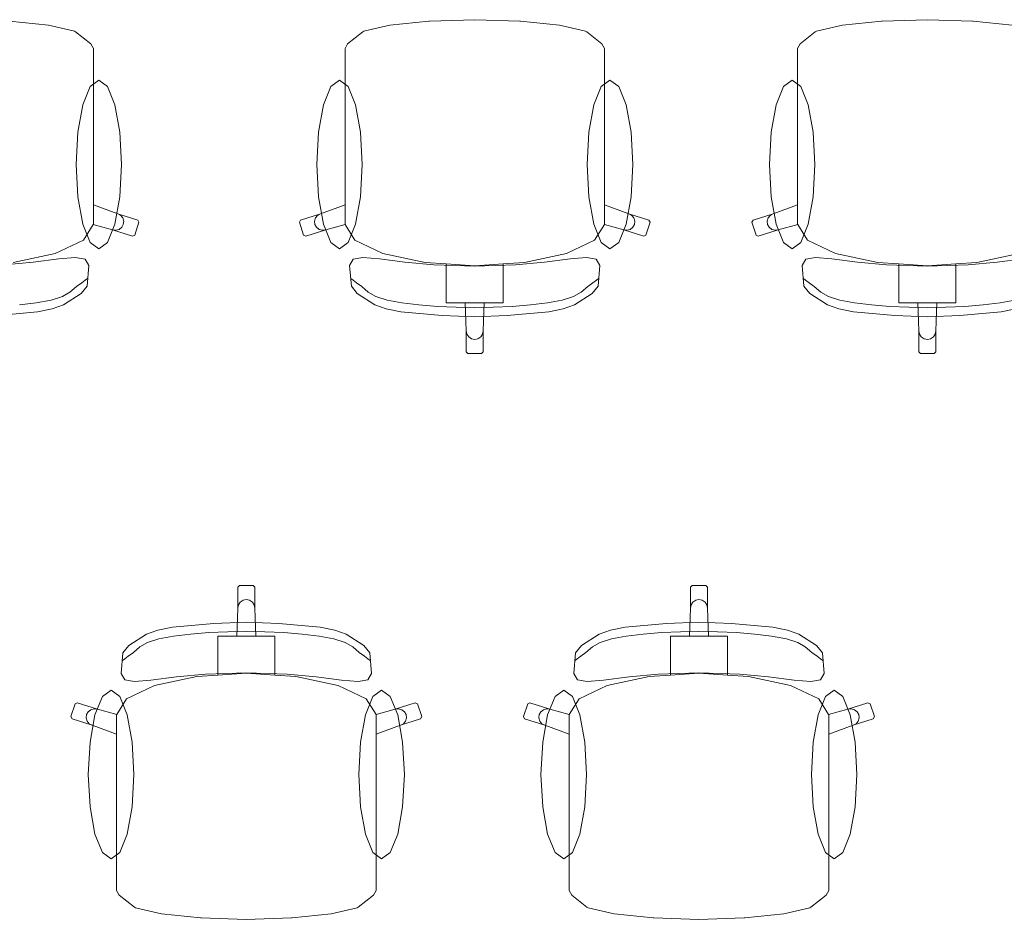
# Model space of a CAD drawing. Header units: millimetres. Extents: x -34676 to 172266, y 39940 to 476087.
# Tile 101 of 256: x 25321 to 27061, y 287161 to 288751. Entities that reach past the tile are written whole.
import ezdxf

# ---------------------------------------------------------------- set-up
doc = ezdxf.new("R2010")
doc.units = ezdxf.units.MM
doc.header["$MEASUREMENT"] = 0
doc.layers.add('#podkład', color=252, linetype='Continuous')
doc.layers.add('Wnętrze - Umeblowanie', color=7, linetype='Continuous')

# ---------------------------------------------------------------- blocks, each defined once
blk = doc.blocks.new('UHYGFFFF')
at = {"layer": 'Wnętrze - Umeblowanie', "color": 252, "linetype": 'Continuous', "lineweight": 13, "ltscale": 100}
for p, q in [((24912, 394888.3), (24980.7, 394881.1)), ((25653.2, 394888.3), (25584.4, 394881.1)), ((25654.2, 394888.4), (25653.2, 394888.3)), ((25734.3, 394890.8), (25654.2, 394888.4)), ((25734.3, 394890.8), (25814.3, 394888.4)), ((25814.3, 394888.4), (25815.4, 394888.3)), ((25815.4, 394888.3), (25884.1, 394881.1)), ((26453.2, 394888.3), (26384.4, 394881.1)), ((26454.2, 394888.4), (26453.2, 394888.3)), ((26534.3, 394890.8), (26454.2, 394888.4)), ((26534.3, 394890.8), (26614.3, 394888.4)), ((26614.3, 394888.4), (26615.4, 394888.3)), ((26615.4, 394888.3), (26684.1, 394881.1)), ((24980.7, 394881.1), (25026.7, 394870.4)), ((25026.7, 394870.4), (25028.8, 394869.5)), ((25538.5, 394870.4), (25536.3, 394869.5)), ((25584.4, 394881.1), (25538.5, 394870.4)), ((25884.1, 394881.1), (25930, 394870.4)), ((25930, 394870.4), (25932.2, 394869.5)), ((26338.5, 394870.4), (26336.3, 394869.5)), ((26384.4, 394881.1), (26338.5, 394870.4)), ((25028.8, 394869.5), (25055.6, 394848.4)), ((25536.3, 394869.5), (25509.5, 394848.4)), ((25932.2, 394869.5), (25959, 394848.4)), ((26336.3, 394869.5), (26309.5, 394848.4)), ((25055.6, 394848.4), (25060.2, 394839.8)), ((25060.2, 394839.8), (25060.2, 394808.7)), ((25509.5, 394848.4), (25505, 394839.8)), ((25505, 394839.8), (25505, 394808.7)), ((25959, 394848.4), (25963.5, 394839.8)), ((25963.5, 394839.8), (25963.5, 394808.7)), ((26309.5, 394848.4), (26305, 394839.8)), ((26305, 394839.8), (26305, 394808.7)), ((25060.2, 394808.7), (25060.2, 394772.7)), ((25505, 394808.7), (25505, 394772.7)), ((25963.5, 394808.7), (25963.5, 394772.7)), ((26305, 394808.7), (26305, 394772.7)), ((25060.2, 394772.7), (25060.2, 394563.6)), ((25505, 394772.7), (25505, 394563.6)), ((25963.5, 394772.7), (25963.5, 394563.6)), ((26305, 394772.7), (26305, 394563.6)), ((25060.2, 394529.3), (25060.2, 394563.6)), ((25060.2, 394563.6), (25103.5, 394547.9)), ((25505, 394563.6), (25461.6, 394547.9)), ((25505, 394529.3), (25505, 394563.6)), ((25963.5, 394529.3), (25963.5, 394563.6)), ((25963.5, 394563.6), (26006.9, 394547.9)), ((26305, 394563.6), (26261.6, 394547.9)), ((26305, 394529.3), (26305, 394563.6)), ((25103.5, 394547.9), (25108.7, 394545)), ((25103.5, 394547.9), (25138.9, 394536.5)), ((25108.7, 394545), (25112.3, 394540.4)), ((25112.3, 394540.4), (25113.9, 394534.8)), ((25461.6, 394547.9), (25426.2, 394536.5)), ((25452.8, 394540.4), (25451.2, 394534.8)), ((25456.5, 394545), (25452.8, 394540.4)), ((25461.6, 394547.9), (25456.5, 394545)), ((26006.9, 394547.9), (26012, 394545)), ((26006.9, 394547.9), (26042.3, 394536.5)), ((26012, 394545), (26015.7, 394540.4)), ((26015.7, 394540.4), (26017.3, 394534.8)), ((26261.6, 394547.9), (26226.2, 394536.5)), ((26252.8, 394540.4), (26251.2, 394534.8)), ((26256.5, 394545), (26252.8, 394540.4)), ((26261.6, 394547.9), (26256.5, 394545)), ((25060, 394529.1), (25042.7, 394501.3)), ((25060.2, 394529.3), (25060, 394529.1)), ((25094.2, 394519.4), (25060, 394529.1)), ((25110.4, 394523.9), (25105.7, 394520.3)), ((25113.2, 394529), (25110.4, 394523.9)), ((25113.9, 394534.8), (25113.2, 394529)), ((25140.9, 394532.7), (25133.4, 394509.9)), ((25138.9, 394536.5), (25140.9, 394532.7)), ((25426.2, 394536.5), (25424.3, 394532.7)), ((25424.3, 394532.7), (25431.7, 394509.9)), ((25451.2, 394534.8), (25451.9, 394529)), ((25451.9, 394529), (25454.8, 394523.9)), ((25454.8, 394523.9), (25459.4, 394520.3)), ((25470.9, 394519.4), (25505.1, 394529.1)), ((25505, 394529.3), (25505.1, 394529.1)), ((25505.1, 394529.1), (25522.4, 394501.3)), ((25963.4, 394529.1), (25946.1, 394501.3)), ((25963.5, 394529.3), (25963.4, 394529.1)), ((25997.6, 394519.4), (25963.4, 394529.1)), ((26013.7, 394523.9), (26009.1, 394520.3)), ((26016.6, 394529), (26013.7, 394523.9)), ((26017.3, 394534.8), (26016.6, 394529)), ((26044.3, 394532.7), (26036.8, 394509.9)), ((26042.3, 394536.5), (26044.3, 394532.7)), ((26226.2, 394536.5), (26224.3, 394532.7)), ((26224.3, 394532.7), (26231.7, 394509.9)), ((26251.2, 394534.8), (26251.9, 394529)), ((26251.9, 394529), (26254.8, 394523.9)), ((26254.8, 394523.9), (26259.4, 394520.3)), ((26270.9, 394519.4), (26305.1, 394529.1)), ((26305, 394529.3), (26305.1, 394529.1)), ((26305.1, 394529.1), (26322.4, 394501.3)), ((25100.1, 394518.7), (25094.2, 394519.4)), ((25129.6, 394508), (25094.2, 394519.4)), ((25105.7, 394520.3), (25100.1, 394518.7)), ((25133.4, 394509.9), (25129.6, 394508)), ((25431.7, 394509.9), (25435.5, 394508)), ((25435.5, 394508), (25470.9, 394519.4)), ((25459.4, 394520.3), (25465.1, 394518.7)), ((25465.1, 394518.7), (25470.9, 394519.4)), ((26003.4, 394518.7), (25997.6, 394519.4)), ((26033, 394508), (25997.6, 394519.4)), ((26009.1, 394520.3), (26003.4, 394518.7)), ((26036.8, 394509.9), (26033, 394508)), ((26231.7, 394509.9), (26235.5, 394508)), ((26235.5, 394508), (26270.9, 394519.4)), ((26259.4, 394520.3), (26265.1, 394518.7)), ((26265.1, 394518.7), (26270.9, 394519.4)), ((25042.7, 394501.3), (24993, 394477.5)), ((25522.4, 394501.3), (25572.1, 394477.5)), ((25946.1, 394501.3), (25896.4, 394477.5)), ((26322.4, 394501.3), (26372.1, 394477.5)), ((24993, 394477.5), (24918.6, 394461.6)), ((24999.4, 394468.2), (25028.3, 394470.8)), ((25028.3, 394470.8), (25045.6, 394467.7)), ((25536.8, 394470.8), (25519.6, 394467.7)), ((25565.7, 394468.2), (25536.8, 394470.8)), ((25572.1, 394477.5), (25646.5, 394461.6)), ((25896.4, 394477.5), (25822, 394461.6)), ((25902.8, 394468.2), (25931.7, 394470.8)), ((25931.7, 394470.8), (25948.9, 394467.7)), ((26336.8, 394470.8), (26319.6, 394467.7)), ((26365.7, 394468.2), (26336.8, 394470.8)), ((26372.1, 394477.5), (26446.5, 394461.6)), ((26696.4, 394477.5), (26622, 394461.6)), ((24903.2, 394457.7), (24954.1, 394462.3)), ((24954.1, 394462.3), (24999.4, 394468.2)), ((25045.6, 394467.7), (25052.3, 394456.2)), ((25052.3, 394456.2), (25049, 394420.1)), ((25519.6, 394467.7), (25512.9, 394456.2)), ((25512.9, 394456.2), (25516.2, 394420.1)), ((25611, 394462.3), (25565.7, 394468.2)), ((25662, 394457.7), (25611, 394462.3)), ((25646.5, 394461.6), (25683.9, 394459.2)), ((25734.3, 394455.3), (25662, 394457.7)), ((25683.9, 394459.2), (25734.3, 394456)), ((25683.9, 394459.2), (25683.9, 394420.5)), ((25784.6, 394459.2), (25734.3, 394456)), ((25734.3, 394455.3), (25806.6, 394457.7)), ((25822, 394461.6), (25784.6, 394459.2)), ((25784.6, 394459.2), (25784.6, 394420.5)), ((25806.6, 394457.7), (25857.5, 394462.3)), ((25857.5, 394462.3), (25902.8, 394468.2)), ((25948.9, 394467.7), (25955.7, 394456.2)), ((25955.7, 394456.2), (25952.4, 394420.1)), ((26319.6, 394467.7), (26312.9, 394456.2)), ((26312.9, 394456.2), (26316.2, 394420.1)), ((26411, 394462.3), (26365.7, 394468.2)), ((26462, 394457.7), (26411, 394462.3)), ((26446.5, 394461.6), (26483.9, 394459.2)), ((26534.3, 394455.3), (26462, 394457.7)), ((26483.9, 394459.2), (26534.3, 394456)), ((26483.9, 394459.2), (26483.9, 394420.5)), ((26584.6, 394459.2), (26534.3, 394456)), ((26534.3, 394455.3), (26606.6, 394457.7)), ((26622, 394461.6), (26584.6, 394459.2)), ((26584.6, 394459.2), (26584.6, 394420.5)), ((26606.6, 394457.7), (26657.5, 394462.3)), ((26657.5, 394462.3), (26702.8, 394468.2)), ((25018.9, 394409.3), (25030.6, 394419.3)), ((25030.6, 394419.3), (25039.6, 394425.5)), ((25049, 394420.1), (25038.4, 394406.9)), ((25039.6, 394425.5), (25045.9, 394430.6)), ((25045.9, 394430.6), (25049.7, 394433.2)), ((25519.2, 394430.6), (25515.5, 394433.2)), ((25516.2, 394420.1), (25526.7, 394406.9)), ((25525.5, 394425.5), (25519.2, 394430.6)), ((25534.5, 394419.3), (25525.5, 394425.5)), ((25546.2, 394409.3), (25534.5, 394419.3)), ((25683.9, 394420.5), (25683.9, 394390.6)), ((25784.6, 394420.5), (25784.6, 394390.6)), ((25922.3, 394409.3), (25934, 394419.3)), ((25934, 394419.3), (25943, 394425.5)), ((25952.4, 394420.1), (25941.8, 394406.9)), ((25943, 394425.5), (25949.3, 394430.6)), ((25949.3, 394430.6), (25953, 394433.2)), ((26319.2, 394430.6), (26315.5, 394433.2)), ((26316.2, 394420.1), (26326.7, 394406.9)), ((26325.5, 394425.5), (26319.2, 394430.6)), ((26334.5, 394419.3), (26325.5, 394425.5)), ((26346.2, 394409.3), (26334.5, 394419.3)), ((26483.9, 394420.5), (26483.9, 394390.6)), ((26584.6, 394420.5), (26584.6, 394390.6)), ((24985.4, 394395.3), (25005.7, 394401.6)), ((25005.7, 394401.6), (25018.9, 394409.3)), ((25038.4, 394406.9), (25007.4, 394386.8)), ((25526.7, 394406.9), (25557.7, 394386.8)), ((25559.4, 394401.6), (25546.2, 394409.3)), ((25579.8, 394395.3), (25559.4, 394401.6)), ((25888.7, 394395.3), (25909.1, 394401.6)), ((25909.1, 394401.6), (25922.3, 394409.3)), ((25941.8, 394406.9), (25910.8, 394386.8)), ((26326.7, 394406.9), (26357.7, 394386.8)), ((26359.4, 394401.6), (26346.2, 394409.3)), ((26379.8, 394395.3), (26359.4, 394401.6)), ((24929.4, 394386.7), (24959.4, 394390.4)), ((24959.4, 394390.4), (24985.4, 394395.3)), ((25007.4, 394386.8), (24987.5, 394379.6)), ((25557.7, 394386.8), (25577.7, 394379.6)), ((25605.7, 394390.4), (25579.8, 394395.3)), ((25635.7, 394386.7), (25605.7, 394390.4)), ((25668.2, 394384.1), (25635.7, 394386.7)), ((25701.5, 394382.7), (25668.2, 394384.1)), ((25683.9, 394390.6), (25717.4, 394390.6)), ((25717.4, 394390.6), (25734.3, 394390.6)), ((25717.4, 394390.6), (25719.2, 394340.7)), ((25751.2, 394390.6), (25734.3, 394390.6)), ((25751.2, 394390.6), (25749.4, 394340.7)), ((25784.6, 394390.6), (25751.2, 394390.6)), ((25767, 394382.7), (25800.4, 394384.1)), ((25800.4, 394384.1), (25832.8, 394386.7)), ((25832.8, 394386.7), (25862.8, 394390.4)), ((25862.8, 394390.4), (25888.7, 394395.3)), ((25910.8, 394386.8), (25890.8, 394379.6)), ((26357.7, 394386.8), (26377.7, 394379.6)), ((26405.7, 394390.4), (26379.8, 394395.3)), ((26435.7, 394386.7), (26405.7, 394390.4)), ((26468.2, 394384.1), (26435.7, 394386.7)), ((26501.5, 394382.7), (26468.2, 394384.1)), ((26483.9, 394390.6), (26517.4, 394390.6)), ((26517.4, 394390.6), (26534.3, 394390.6)), ((26517.4, 394390.6), (26519.2, 394340.7)), ((26551.2, 394390.6), (26534.3, 394390.6)), ((26551.2, 394390.6), (26549.4, 394340.7)), ((26584.6, 394390.6), (26551.2, 394390.6)), ((26567, 394382.7), (26600.4, 394384.1)), ((26600.4, 394384.1), (26632.8, 394386.7)), ((26632.8, 394386.7), (26662.8, 394390.4)), ((26662.8, 394390.4), (26688.7, 394395.3)), ((24961.6, 394374.8), (24888.4, 394367.8)), ((24987.5, 394379.6), (24961.6, 394374.8)), ((25577.7, 394379.6), (25603.6, 394374.8)), ((25603.6, 394374.8), (25676.8, 394367.8)), ((25676.8, 394367.8), (25734.3, 394365.6)), ((25734.3, 394382.2), (25701.5, 394382.7)), ((25734.3, 394382.2), (25767, 394382.7)), ((25791.8, 394367.8), (25734.3, 394365.6)), ((25865, 394374.8), (25791.8, 394367.8)), ((25890.8, 394379.6), (25865, 394374.8)), ((26377.7, 394379.6), (26403.6, 394374.8)), ((26403.6, 394374.8), (26476.8, 394367.8)), ((26476.8, 394367.8), (26534.3, 394365.6)), ((26534.3, 394382.2), (26501.5, 394382.7)), ((26534.3, 394382.2), (26567, 394382.7)), ((26591.8, 394367.8), (26534.3, 394365.6)), ((26665, 394374.8), (26591.8, 394367.8)), ((26690.8, 394379.6), (26665, 394374.8)), ((25719.2, 394340.7), (25720.3, 394335)), ((25719.2, 394340.7), (25719.2, 394303.8)), ((25720.3, 394335), (25723.6, 394330.1)), ((25748.2, 394335), (25744.9, 394330.1)), ((25749.4, 394340.7), (25748.2, 394335)), ((25749.4, 394340.7), (25749.4, 394303.8)), ((26519.2, 394340.7), (26520.3, 394335)), ((26519.2, 394340.7), (26519.2, 394303.8)), ((26520.3, 394335), (26523.6, 394330.1)), ((26548.2, 394335), (26544.9, 394330.1)), ((26549.4, 394340.7), (26548.2, 394335)), ((26549.4, 394340.7), (26549.4, 394303.8)), ((25723.6, 394330.1), (25728.5, 394326.9)), ((25728.5, 394326.9), (25734.3, 394325.8)), ((25740, 394326.9), (25734.3, 394325.8)), ((25744.9, 394330.1), (25740, 394326.9)), ((26523.6, 394330.1), (26528.5, 394326.9)), ((26528.5, 394326.9), (26534.3, 394325.8)), ((26540, 394326.9), (26534.3, 394325.8)), ((26544.9, 394330.1), (26540, 394326.9)), ((25719.2, 394303.8), (25722.2, 394300.8)), ((25722.2, 394300.8), (25734.3, 394300.8)), ((25746.3, 394300.8), (25734.3, 394300.8)), ((25749.4, 394303.8), (25746.3, 394300.8)), ((26519.2, 394303.8), (26522.2, 394300.8)), ((26522.2, 394300.8), (26534.3, 394300.8)), ((26546.3, 394300.8), (26534.3, 394300.8)), ((26549.4, 394303.8), (26546.3, 394300.8)), ((25315.5, 393887.8), (25318.5, 393890.8)), ((25315.5, 393850.9), (25315.5, 393887.8)), ((25318.5, 393890.8), (25330.6, 393890.8)), ((25342.7, 393890.8), (25330.6, 393890.8)), ((25345.7, 393887.8), (25342.7, 393890.8)), ((25345.7, 393850.9), (25345.7, 393887.8)), ((26115.5, 393887.8), (26118.5, 393890.8)), ((26115.5, 393850.9), (26115.5, 393887.8)), ((26118.5, 393890.8), (26130.6, 393890.8)), ((26142.7, 393890.8), (26130.6, 393890.8)), ((26145.7, 393887.8), (26142.7, 393890.8)), ((26145.7, 393850.9), (26145.7, 393887.8)), ((25316.7, 393856.7), (25319.9, 393861.5)), ((25319.9, 393861.5), (25324.8, 393864.8)), ((25324.8, 393864.8), (25330.6, 393865.9)), ((25336.4, 393864.8), (25330.6, 393865.9)), ((25341.3, 393861.5), (25336.4, 393864.8)), ((25344.6, 393856.7), (25341.3, 393861.5)), ((26116.7, 393856.7), (26119.9, 393861.5)), ((26119.9, 393861.5), (26124.8, 393864.8)), ((26124.8, 393864.8), (26130.6, 393865.9)), ((26136.4, 393864.8), (26130.6, 393865.9)), ((26141.3, 393861.5), (26136.4, 393864.8)), ((26144.6, 393856.7), (26141.3, 393861.5)), ((25313.7, 393801.1), (25315.5, 393850.9)), ((25315.5, 393850.9), (25316.7, 393856.7)), ((25345.7, 393850.9), (25344.6, 393856.7)), ((25347.5, 393801.1), (25345.7, 393850.9)), ((26113.7, 393801.1), (26115.5, 393850.9)), ((26115.5, 393850.9), (26116.7, 393856.7)), ((26145.7, 393850.9), (26144.6, 393856.7)), ((26147.5, 393801.1), (26145.7, 393850.9)), ((25273.1, 393823.9), (25330.6, 393826.1)), ((25388.1, 393823.9), (25330.6, 393826.1)), ((26073.1, 393823.9), (26130.6, 393826.1)), ((26188.1, 393823.9), (26130.6, 393826.1)), ((25154.1, 393804.9), (25174, 393812.1)), ((25174, 393812.1), (25199.9, 393816.9)), ((25199.9, 393816.9), (25273.1, 393823.9)), ((25297.9, 393809), (25264.5, 393807.5)), ((25330.6, 393809.5), (25297.9, 393809)), ((25330.6, 393809.5), (25363.3, 393809)), ((25363.3, 393809), (25396.7, 393807.5)), ((25461.3, 393816.9), (25388.1, 393823.9)), ((25487.2, 393812.1), (25461.3, 393816.9)), ((25507.1, 393804.9), (25487.2, 393812.1)), ((25954.1, 393804.9), (25974, 393812.1)), ((25974, 393812.1), (25999.9, 393816.9)), ((25999.9, 393816.9), (26073.1, 393823.9)), ((26097.9, 393809), (26064.5, 393807.5)), ((26130.6, 393809.5), (26097.9, 393809)), ((26130.6, 393809.5), (26163.3, 393809)), ((26163.3, 393809), (26196.7, 393807.5)), ((26261.3, 393816.9), (26188.1, 393823.9)), ((26287.2, 393812.1), (26261.3, 393816.9)), ((26307.1, 393804.9), (26287.2, 393812.1)), ((25123, 393784.8), (25154.1, 393804.9)), ((25176.1, 393796.4), (25155.8, 393790.1)), ((25202.1, 393801.3), (25176.1, 393796.4)), ((25232.1, 393805), (25202.1, 393801.3)), ((25264.5, 393807.5), (25232.1, 393805)), ((25280.3, 393771.2), (25280.3, 393801.1)), ((25280.3, 393801.1), (25313.7, 393801.1)), ((25313.7, 393801.1), (25330.6, 393801.1)), ((25347.5, 393801.1), (25330.6, 393801.1)), ((25380.9, 393801.1), (25347.5, 393801.1)), ((25380.9, 393771.2), (25380.9, 393801.1)), ((25396.7, 393807.5), (25429.1, 393805)), ((25429.1, 393805), (25459.1, 393801.3)), ((25459.1, 393801.3), (25485.1, 393796.4)), ((25485.1, 393796.4), (25505.4, 393790.1)), ((25538.2, 393784.8), (25507.1, 393804.9)), ((25923, 393784.8), (25954.1, 393804.9)), ((25976.1, 393796.4), (25955.8, 393790.1)), ((26002.1, 393801.3), (25976.1, 393796.4)), ((26032.1, 393805), (26002.1, 393801.3)), ((26064.5, 393807.5), (26032.1, 393805)), ((26080.3, 393771.2), (26080.3, 393801.1)), ((26080.3, 393801.1), (26113.7, 393801.1)), ((26113.7, 393801.1), (26130.6, 393801.1)), ((26147.5, 393801.1), (26130.6, 393801.1)), ((26180.9, 393801.1), (26147.5, 393801.1)), ((26180.9, 393771.2), (26180.9, 393801.1)), ((26196.7, 393807.5), (26229.1, 393805)), ((26229.1, 393805), (26259.1, 393801.3)), ((26259.1, 393801.3), (26285.1, 393796.4)), ((26285.1, 393796.4), (26305.4, 393790.1)), ((26338.2, 393784.8), (26307.1, 393804.9)), ((25112.5, 393771.6), (25123, 393784.8)), ((25142.6, 393782.4), (25130.9, 393772.3)), ((25155.8, 393790.1), (25142.6, 393782.4)), ((25505.4, 393790.1), (25518.6, 393782.4)), ((25518.6, 393782.4), (25530.3, 393772.3)), ((25548.7, 393771.6), (25538.2, 393784.8)), ((25912.5, 393771.6), (25923, 393784.8)), ((25942.6, 393782.4), (25930.9, 393772.3)), ((25955.8, 393790.1), (25942.6, 393782.4)), ((26305.4, 393790.1), (26318.6, 393782.4)), ((26318.6, 393782.4), (26330.3, 393772.3)), ((26348.7, 393771.6), (26338.2, 393784.8)), ((25109.2, 393735.5), (25112.5, 393771.6)), ((25115.6, 393761), (25111.8, 393758.4)), ((25121.8, 393766.2), (25115.6, 393761)), ((25130.9, 393772.3), (25121.8, 393766.2)), ((25280.3, 393732.5), (25280.3, 393771.2)), ((25380.9, 393732.5), (25380.9, 393771.2)), ((25530.3, 393772.3), (25539.4, 393766.2)), ((25539.4, 393766.2), (25545.6, 393761)), ((25545.6, 393761), (25549.4, 393758.4)), ((25552, 393735.5), (25548.7, 393771.6)), ((25909.2, 393735.5), (25912.5, 393771.6)), ((25915.6, 393761), (25911.8, 393758.4)), ((25921.8, 393766.2), (25915.6, 393761)), ((25930.9, 393772.3), (25921.8, 393766.2)), ((26080.3, 393732.5), (26080.3, 393771.2)), ((26180.9, 393732.5), (26180.9, 393771.2)), ((26330.3, 393772.3), (26339.4, 393766.2)), ((26339.4, 393766.2), (26345.6, 393761)), ((26345.6, 393761), (26349.4, 393758.4)), ((26352, 393735.5), (26348.7, 393771.6)), ((25115.9, 393724), (25109.2, 393735.5)), ((25133.2, 393720.9), (25115.9, 393724)), ((25162.1, 393723.5), (25133.2, 393720.9)), ((25207.4, 393729.3), (25162.1, 393723.5)), ((25168.5, 393714.2), (25242.9, 393730.1)), ((25258.3, 393734), (25207.4, 393729.3)), ((25242.9, 393730.1), (25280.3, 393732.5)), ((25330.6, 393736.3), (25258.3, 393734)), ((25280.3, 393732.5), (25330.6, 393735.7)), ((25330.6, 393736.3), (25402.9, 393734)), ((25380.9, 393732.5), (25330.6, 393735.7)), ((25418.3, 393730.1), (25380.9, 393732.5)), ((25402.9, 393734), (25453.8, 393729.3)), ((25492.7, 393714.2), (25418.3, 393730.1)), ((25453.8, 393729.3), (25499.1, 393723.5)), ((25499.1, 393723.5), (25528.1, 393720.9)), ((25528.1, 393720.9), (25545.3, 393724)), ((25545.3, 393724), (25552, 393735.5)), ((25915.9, 393724), (25909.2, 393735.5)), ((25933.2, 393720.9), (25915.9, 393724)), ((25962.1, 393723.5), (25933.2, 393720.9)), ((26007.4, 393729.3), (25962.1, 393723.5)), ((25968.5, 393714.2), (26042.9, 393730.1)), ((26058.3, 393734), (26007.4, 393729.3)), ((26042.9, 393730.1), (26080.3, 393732.5)), ((26130.6, 393736.3), (26058.3, 393734)), ((26080.3, 393732.5), (26130.6, 393735.7)), ((26130.6, 393736.3), (26202.9, 393734)), ((26180.9, 393732.5), (26130.6, 393735.7)), ((26218.3, 393730.1), (26180.9, 393732.5)), ((26202.9, 393734), (26253.8, 393729.3)), ((26292.7, 393714.2), (26218.3, 393730.1)), ((26253.8, 393729.3), (26299.1, 393723.5)), ((26299.1, 393723.5), (26328.1, 393720.9)), ((26328.1, 393720.9), (26345.3, 393724)), ((26345.3, 393724), (26352, 393735.5)), ((25118.8, 393690.4), (25168.5, 393714.2)), ((25542.4, 393690.4), (25492.7, 393714.2)), ((25918.8, 393690.4), (25968.5, 393714.2)), ((26342.4, 393690.4), (26292.7, 393714.2)), ((25101.5, 393662.6), (25118.8, 393690.4)), ((25559.8, 393662.6), (25542.4, 393690.4)), ((25901.5, 393662.6), (25918.8, 393690.4)), ((26359.8, 393662.6), (26342.4, 393690.4)), ((25020.6, 393659), (25028.1, 393681.7)), ((25028.1, 393681.7), (25031.9, 393683.6)), ((25031.9, 393683.6), (25067.3, 393672.2)), ((25051.1, 393667.7), (25055.8, 393671.3)), ((25055.8, 393671.3), (25061.4, 393672.9)), ((25061.4, 393672.9), (25067.3, 393672.2)), ((25067.3, 393672.2), (25101.5, 393662.6)), ((25593.9, 393672.2), (25559.8, 393662.6)), ((25629.3, 393683.6), (25593.9, 393672.2)), ((25599.8, 393672.9), (25593.9, 393672.2)), ((25605.4, 393671.3), (25599.8, 393672.9)), ((25610.1, 393667.7), (25605.4, 393671.3)), ((25633.1, 393681.7), (25629.3, 393683.6)), ((25640.6, 393659), (25633.1, 393681.7)), ((25820.6, 393659), (25828.1, 393681.7)), ((25828.1, 393681.7), (25831.9, 393683.6)), ((25831.9, 393683.6), (25867.3, 393672.2)), ((25851.1, 393667.7), (25855.8, 393671.3)), ((25855.8, 393671.3), (25861.4, 393672.9)), ((25861.4, 393672.9), (25867.3, 393672.2)), ((25867.3, 393672.2), (25901.5, 393662.6)), ((26393.9, 393672.2), (26359.8, 393662.6)), ((26429.3, 393683.6), (26393.9, 393672.2)), ((26399.8, 393672.9), (26393.9, 393672.2)), ((26405.4, 393671.3), (26399.8, 393672.9)), ((26410.1, 393667.7), (26405.4, 393671.3)), ((26433.1, 393681.7), (26429.3, 393683.6)), ((26440.6, 393659), (26433.1, 393681.7)), ((25022.5, 393655.2), (25020.6, 393659)), ((25058, 393643.8), (25022.5, 393655.2)), ((25047.6, 393656.8), (25048.3, 393662.6)), ((25049.2, 393651.2), (25047.6, 393656.8)), ((25048.3, 393662.6), (25051.1, 393667.7)), ((25101.3, 393662.4), (25101.5, 393662.6)), ((25101.3, 393662.4), (25101.3, 393628.1)), ((25559.9, 393662.4), (25559.8, 393662.6)), ((25559.9, 393662.4), (25559.9, 393628.1)), ((25603.3, 393643.8), (25638.7, 393655.2)), ((25612.9, 393662.6), (25610.1, 393667.7)), ((25612, 393651.2), (25613.6, 393656.8)), ((25613.6, 393656.8), (25612.9, 393662.6)), ((25638.7, 393655.2), (25640.6, 393659)), ((25822.5, 393655.2), (25820.6, 393659)), ((25858, 393643.8), (25822.5, 393655.2)), ((25847.6, 393656.8), (25848.3, 393662.6)), ((25849.2, 393651.2), (25847.6, 393656.8)), ((25848.3, 393662.6), (25851.1, 393667.7)), ((25901.3, 393662.4), (25901.5, 393662.6)), ((25901.3, 393662.4), (25901.3, 393628.1)), ((26359.9, 393662.4), (26359.8, 393662.6)), ((26359.9, 393662.4), (26359.9, 393628.1)), ((26403.3, 393643.8), (26438.7, 393655.2)), ((26412.9, 393662.6), (26410.1, 393667.7)), ((26412, 393651.2), (26413.6, 393656.8)), ((26413.6, 393656.8), (26412.9, 393662.6)), ((26438.7, 393655.2), (26440.6, 393659)), ((25052.8, 393646.6), (25049.2, 393651.2)), ((25058, 393643.8), (25052.8, 393646.6)), ((25101.3, 393628.1), (25058, 393643.8)), ((25559.9, 393628.1), (25603.3, 393643.8)), ((25603.3, 393643.8), (25608.4, 393646.6)), ((25608.4, 393646.6), (25612, 393651.2)), ((25852.8, 393646.6), (25849.2, 393651.2)), ((25858, 393643.8), (25852.8, 393646.6)), ((25901.3, 393628.1), (25858, 393643.8)), ((26359.9, 393628.1), (26403.3, 393643.8)), ((26403.3, 393643.8), (26408.4, 393646.6)), ((26408.4, 393646.6), (26412, 393651.2)), ((25101.3, 393419), (25101.3, 393628.1)), ((25559.9, 393419), (25559.9, 393628.1)), ((25901.3, 393419), (25901.3, 393628.1)), ((26359.9, 393419), (26359.9, 393628.1)), ((25101.3, 393382.9), (25101.3, 393419)), ((25559.9, 393382.9), (25559.9, 393419)), ((25901.3, 393382.9), (25901.3, 393419)), ((26359.9, 393382.9), (26359.9, 393419)), ((25101.3, 393351.9), (25101.3, 393382.9)), ((25559.9, 393351.9), (25559.9, 393382.9)), ((25901.3, 393351.9), (25901.3, 393382.9)), ((26359.9, 393351.9), (26359.9, 393382.9)), ((25105.9, 393343.3), (25101.3, 393351.9)), ((25132.7, 393322.1), (25105.9, 393343.3)), ((25528.5, 393322.1), (25555.3, 393343.3)), ((25555.3, 393343.3), (25559.9, 393351.9)), ((25905.9, 393343.3), (25901.3, 393351.9)), ((25932.7, 393322.1), (25905.9, 393343.3)), ((26328.5, 393322.1), (26355.3, 393343.3)), ((26355.3, 393343.3), (26359.9, 393351.9)), ((25134.8, 393321.2), (25132.7, 393322.1)), ((25526.4, 393321.2), (25528.5, 393322.1)), ((25934.8, 393321.2), (25932.7, 393322.1)), ((26326.4, 393321.2), (26328.5, 393322.1)), ((25180.8, 393310.6), (25134.8, 393321.2)), ((25249.5, 393303.4), (25180.8, 393310.6)), ((25411.7, 393303.4), (25480.5, 393310.6)), ((25480.5, 393310.6), (25526.4, 393321.2)), ((25980.8, 393310.6), (25934.8, 393321.2)), ((26049.5, 393303.4), (25980.8, 393310.6)), ((26211.7, 393303.4), (26280.5, 393310.6)), ((26280.5, 393310.6), (26326.4, 393321.2)), ((25250.6, 393303.3), (25249.5, 393303.4)), ((25330.6, 393300.8), (25250.6, 393303.3)), ((25330.6, 393300.8), (25410.6, 393303.3)), ((25410.6, 393303.3), (25411.7, 393303.4)), ((26050.6, 393303.3), (26049.5, 393303.4)), ((26130.6, 393300.8), (26050.6, 393303.3)), ((26130.6, 393300.8), (26210.6, 393303.3)), ((26210.6, 393303.3), (26211.7, 393303.4))]:
    blk.add_line(p, q, dxfattribs=at)
at = {"layer": 'Wnętrze - Umeblowanie', "color": 252, "linetype": 'Continuous', "lineweight": 13, "ltscale": 100, "flags": 128}
for points in [[(25110.1, 394634.9), (25107.1, 394577.9), (25098.4, 394529.5), (25085.3, 394497.2), (25069.9, 394485.9), (25054.5, 394497.2), (25041.4, 394529.5), (25032.7, 394577.9), (25029.6, 394634.9), (25032.7, 394691.9), (25041.4, 394740.3), (25054.5, 394772.6), (25069.9, 394783.9), (25085.3, 394772.6), (25098.4, 394740.3), (25107.1, 394691.9)], [(25455, 394634.9), (25458.1, 394577.9), (25466.8, 394529.5), (25479.9, 394497.2), (25495.3, 394485.9), (25510.7, 394497.2), (25523.7, 394529.5), (25532.4, 394577.9), (25535.5, 394634.9), (25532.4, 394691.9), (25523.7, 394740.3), (25510.7, 394772.6), (25495.3, 394783.9), (25479.9, 394772.6), (25466.8, 394740.3), (25458.1, 394691.9)], [(26013.5, 394634.9), (26010.5, 394577.9), (26001.7, 394529.5), (25988.7, 394497.2), (25973.3, 394485.9), (25957.9, 394497.2), (25944.8, 394529.5), (25936.1, 394577.9), (25933, 394634.9), (25936.1, 394691.9), (25944.8, 394740.3), (25957.9, 394772.6), (25973.3, 394783.9), (25988.7, 394772.6), (26001.7, 394740.3), (26010.5, 394691.9)], [(26255, 394634.9), (26258.1, 394577.9), (26266.8, 394529.5), (26279.9, 394497.2), (26295.3, 394485.9), (26310.7, 394497.2), (26323.7, 394529.5), (26332.4, 394577.9), (26335.5, 394634.9), (26332.4, 394691.9), (26323.7, 394740.3), (26310.7, 394772.6), (26295.3, 394783.9), (26279.9, 394772.6), (26266.8, 394740.3), (26258.1, 394691.9)], [(25051.3, 393556.8), (25054.4, 393613.8), (25063.1, 393662.1), (25076.2, 393694.4), (25091.6, 393705.8), (25107, 393694.4), (25120.1, 393662.1), (25128.8, 393613.8), (25131.9, 393556.8), (25128.8, 393499.8), (25120.1, 393451.4), (25107, 393419.1), (25091.6, 393407.8), (25076.2, 393419.1), (25063.1, 393451.4), (25054.4, 393499.8)], [(25609.9, 393556.8), (25606.8, 393613.8), (25598.1, 393662.1), (25585, 393694.4), (25569.6, 393705.8), (25554.2, 393694.4), (25541.1, 393662.1), (25532.4, 393613.8), (25529.4, 393556.8), (25532.4, 393499.8), (25541.1, 393451.4), (25554.2, 393419.1), (25569.6, 393407.8), (25585, 393419.1), (25598.1, 393451.4), (25606.8, 393499.8)], [(25851.3, 393556.8), (25854.4, 393613.8), (25863.1, 393662.1), (25876.2, 393694.4), (25891.6, 393705.8), (25907, 393694.4), (25920.1, 393662.1), (25928.8, 393613.8), (25931.9, 393556.8), (25928.8, 393499.8), (25920.1, 393451.4), (25907, 393419.1), (25891.6, 393407.8), (25876.2, 393419.1), (25863.1, 393451.4), (25854.4, 393499.8)], [(26409.9, 393556.8), (26406.8, 393613.8), (26398.1, 393662.1), (26385, 393694.4), (26369.6, 393705.8), (26354.2, 393694.4), (26341.1, 393662.1), (26332.4, 393613.8), (26329.4, 393556.8), (26332.4, 393499.8), (26341.1, 393451.4), (26354.2, 393419.1), (26369.6, 393407.8), (26385, 393419.1), (26398.1, 393451.4), (26406.8, 393499.8)]]:
    blk.add_lwpolyline(points, close=True, dxfattribs=at)

msp = doc.modelspace()

# ---------------------------------------------------------------- block references
at = {"layer": '#podkład'}
msp.add_blockref('UHYGFFFF', (390.9, -106139.9), dxfattribs=at)

doc.saveas('drawing.dxf')
